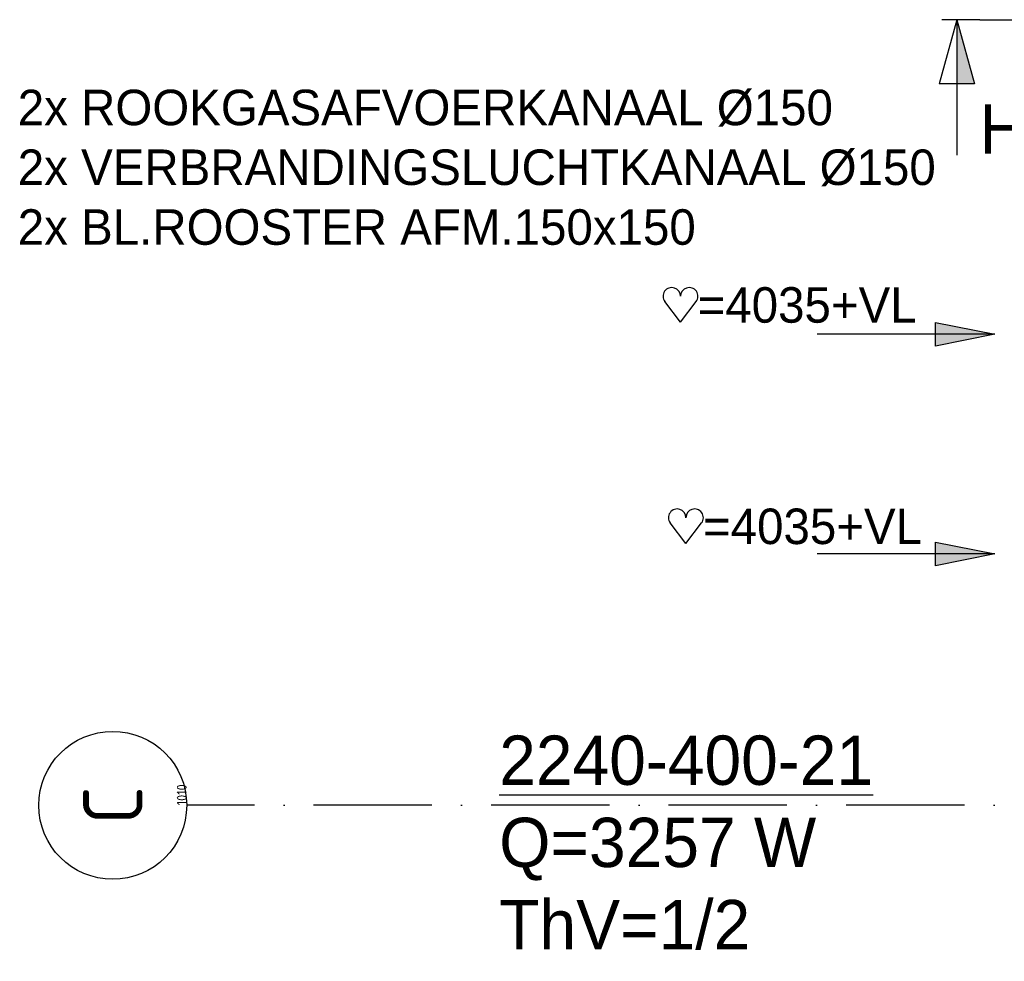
# Model space of a CAD drawing. Extents: x -866131 to -691536, y 173952 to 258052.
# Tile 15 of 160: x -838895 to -833903, y 194431 to 199203. Entities that reach past the tile are written whole.
import ezdxf
from ezdxf.enums import TextEntityAlignment as Align

# ---------------------------------------------------------------- set-up
doc = ezdxf.new("R2010")
doc.units = 0
doc.header["$LTSCALE"] = 100
doc.linetypes.add('CENTER2', pattern=[11.25, 7.5, -1.25, 1.25, -1.25])
doc.linetypes.add('DASHDOT', pattern=[9, 6, -1.5, 0, -1.5])
doc.layers.get('0').update_dxf_attribs({"linetype": 'CONTINUOUS'})
for name, color, linetype in [('AL$7----_STRAMIEN', 1, 'DASHDOT'), ('ALN-----_BLOCKNAAM', 2, 'CONTINUOUS'), ('DOORSNEDE', 1, 'CONTINUOUS'), ('WI561---', 1, 'CONTINUOUS'), ('WL570---', 3, 'CONTINUOUS'), ('WL570---_RETOUR', 3, 'CONTINUOUS'), ('WL570---_TOEVOER', 3, 'CONTINUOUS')]:
    doc.layers.add(name, color=color, linetype=linetype)
doc.styles.add('BURO-018', font='BUROFONT.shx', dxfattribs={"height": 180})
doc.styles.add('BURO-025', font='BUROFONT.shx', dxfattribs={"height": 250})
doc.styles.add('BURO-050', font='BUROFONT.shx', dxfattribs={"height": 500})
doc.styles.get("Standard").update_dxf_attribs({"font": 'ISOCP'})

# ---------------------------------------------------------------- blocks, each defined once
blk = doc.blocks.new('1010')
at = {"layer": 'AL$7----_STRAMIEN', "color": 7, "linetype": 'CONTINUOUS'}
blk.add_circle((0, 750), 750, dxfattribs=at)
at = {"layer": 'ALN-----_BLOCKNAAM', "linetype": 'CONTINUOUS'}
blk.add_text('1010', height=100, dxfattribs=at).set_placement((0, 0))
blk = doc.blocks.new('LU-PIJL7')
at = {"color": 0, "linetype": 'CONTINUOUS'}
for p, q in [((-5, -1), (-5, 1)), ((-5, 1), (0, 0)), ((0, 0), (-15, 0)), ((0, 0), (-5, -1))]:
    blk.add_line(p, q, dxfattribs=at)
blk.add_solid([(-5, 1), (-5, -1), (0, 0)], dxfattribs=at)
blk = doc.blocks.new('CVRINFO2')
at = {"color": 0, "linetype": 'CONTINUOUS', "style": 'BURO-025'}
for tag, p in [('CV_TEXT125', (0, 0)), ('CV_TEXT225', (0, -4.167)), ('CV_TEXT325', (0, -8.333)), ('CV_TEXT425', (0, -12.5))]:
    blk.add_attdef(tag, p, '', height=2.5, dxfattribs=at)
blk = doc.blocks.new('HART')
at = {"color": 1}
for q in [(-28.1, 39.5), (51.4, 39.5)]:
    blk.add_line((11.6, -12.9), q, dxfattribs=at)
for centre, start, end in [((-10.5, 52.8), 0, 217.1867), ((33.8, 52.8), 322.8133, 180)]:
    blk.add_arc(centre, 22.1, start, end, dxfattribs=at)

msp = doc.modelspace()

# ---------------------------------------------------------------- linework, layer by layer
at = {"layer": 'AL$7----_STRAMIEN', "color": 1}
msp.add_line((-825103.508, 195221.228), (-838048.569, 195221.228), dxfattribs=at)
at = {"layer": 'DOORSNEDE', "color": 220}
for p, q in [((-834143.282, 199203.484), (-834233.555, 198878.377)), ((-834143.282, 199203.484), (-834143.282, 198517.145)), ((-834143.282, 199203.484), (-834053.009, 198878.377)), ((-834053.009, 198878.377), (-834233.555, 198878.377))]:
    msp.add_line(p, q, dxfattribs=at)
at = {"layer": 'DOORSNEDE', "color": 5}
msp.add_line((-834027.398, 199203.484), (-834219.015, 199203.484), dxfattribs=at)
at = {"layer": 'DOORSNEDE', "color": 220, "linetype": 'CENTER2'}
msp.add_line((-834027.398, 199203.484), (-832497.883, 199203.484), dxfattribs=at)
at = {"layer": 'DOORSNEDE', "color": 220}
msp.add_solid([(-834053.009, 198878.377), (-834143.282, 198878.377), (-834143.282, 199203.484)], dxfattribs=at)

# ---------------------------------------------------------------- block references
at = {"layer": 'AL$7----_STRAMIEN'}
ref = msp.add_blockref('1010', (-838048.569, 195221.228), dxfattribs=dict(at, xscale=0.5, yscale=0.5, zscale=0.5, rotation=90))
ref.add_attrib('STR-NAAM', 'C', dxfattribs={"color": 3, "linetype": 'CONTINUOUS', "height": 300, "rotation": 90}).set_placement((-838423.569, 195221.228), align=Align.MIDDLE)
at = {"layer": 'WI561---'}
ref = msp.add_blockref('CVRINFO2', (-836463.889, 195325.033), dxfattribs=dict(at, xscale=100, yscale=100, zscale=100))
ref.add_attrib('CV_TEXT125', '%%u2240-400-21', (-836463.889, 195325.033), dxfattribs={"layer": '0', "color": 2, "linetype": 'CONTINUOUS', "height": 250, "style": 'BURO-025'})
ref.add_attrib('CV_TEXT225', 'Q=3257 W', (-836463.889, 194908.367), dxfattribs={"layer": '0', "color": 2, "linetype": 'CONTINUOUS', "height": 250, "style": 'BURO-025'})
ref.add_attrib('CV_TEXT325', 'ThV=1/2', (-836463.889, 194491.7), dxfattribs={"layer": '0', "color": 2, "linetype": 'CONTINUOUS', "height": 250, "style": 'BURO-025'})
at = {"layer": 'WL570---_RETOUR', "xscale": 2, "yscale": 2, "zscale": 2}
for p in [(-835567.787, 197695.687), (-835540.406, 196573.568)]:
    msp.add_blockref('HART', p, dxfattribs=at)
at = {"layer": 'WL570---_TOEVOER', "xscale": 60, "yscale": 60, "zscale": 60}
for p in [(-833950.877, 197609.384), (-833950.877, 196495.516)]:
    msp.add_blockref('LU-PIJL7', p, dxfattribs=at)

# ---------------------------------------------------------------- texts
at = {"layer": 'DOORSNEDE', "color": 5, "style": 'BURO-050'}
msp.add_text('H', height=250, dxfattribs=at).set_placement((-834027.774, 198524.794))
at = {"layer": 'WL570---', "color": 1, "style": 'BURO-018'}
for s, p in [('2x ROOKGASAFVOERKANAAL %%C150', (-838905.122, 198668.631)), ('2x VERBRANDINGSLUCHTKANAAL %%C150', (-838905.122, 198365.593)), ('2x BL.ROOSTER AFM.150x150', (-838905.122, 198062.555))]:
    msp.add_text(s, height=180, dxfattribs=at).set_placement(p)
at = {"layer": 'WL570---_RETOUR', "color": 1, "style": 'BURO-018'}
for p in [(-835458.01, 197667.615), (-835430.628, 196545.496)]:
    msp.add_text('=4035+VL', height=180, dxfattribs=at).set_placement(p)

doc.saveas('drawing.dxf')
